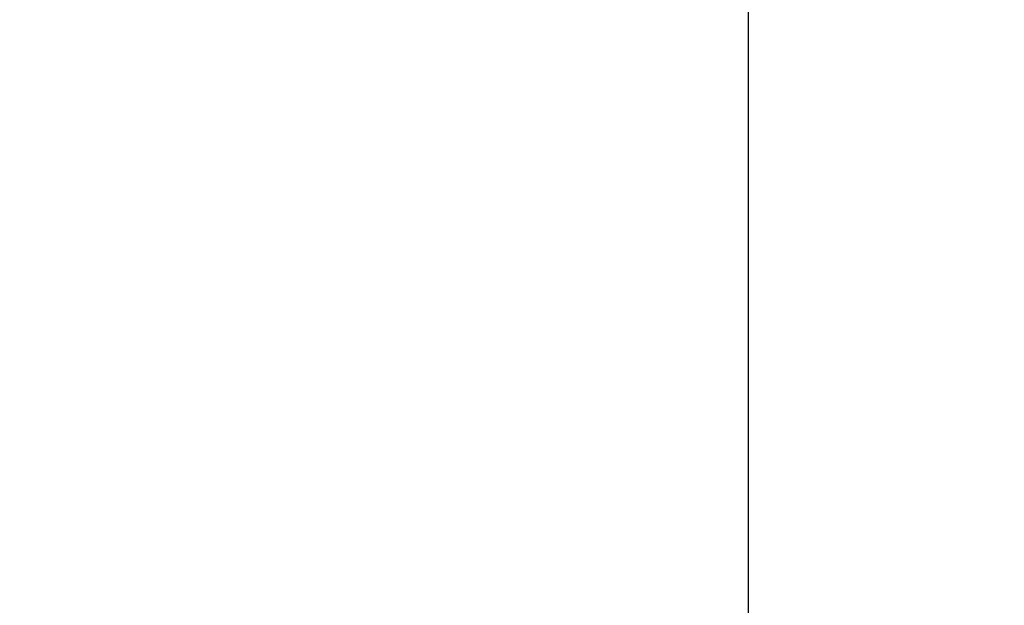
# Model space of a CAD drawing. Header units: metres. Extents: x 63115 to 703450, y -261936 to -53969.
# Tile 20 of 197: x 155830.01 to 155832.43, y -134564.03 to -134562.59. Entities that reach past the tile are written whole.
import ezdxf

# ---------------------------------------------------------------- set-up
doc = ezdxf.new("R2010")
doc.units = ezdxf.units.M
doc.linetypes.add('DASHDOT2', pattern=[12.7, 6.35, -3.175, 0, -3.175])
doc.layers.add('_01-STRAMIENEN', color=253, linetype='DASHDOT2')
doc.layers.add('_03-PROJECTION', color=1, linetype='Continuous')
doc.layers.add('_01Hulplijnen', color=6, linetype='Continuous', plot=False)

# ---------------------------------------------------------------- blocks, each defined once
blk = doc.blocks.new('*U244')
at = {"layer": '_01-STRAMIENEN'}
blk.add_lwpolyline([(-5100, 5487.358), (-5100, -4768.642)], dxfattribs=at)
at = {"layer": '_01Hulplijnen'}
blk.add_lwpolyline([(-5100, 5487.358), (-5100, -4768.642)], dxfattribs=at)
blk = doc.blocks.new('*U198')
at = {"layer": '_01Hulplijnen'}
blk.add_lwpolyline([(-5100, -766.0302), (-5100, -4752.8389)], dxfattribs=at)

msp = doc.modelspace()

# ---------------------------------------------------------------- linework, layer by layer
at = {"layer": '_03-PROJECTION'}
for start_param, end_param in [(5.35272, 10.194284), (0.531155, 2.601165)]:
    msp.add_ellipse((160931.8001, -130410.6056), major_axis=(-6500, 0), ratio=0.638462, start_param=start_param, end_param=end_param, dxfattribs=at)

# ---------------------------------------------------------------- block references
for name in ['*U244', '*U198']:
    msp.add_blockref(name, (160931.8001, -130410.6056), dxfattribs=at)

doc.saveas('drawing.dxf')
